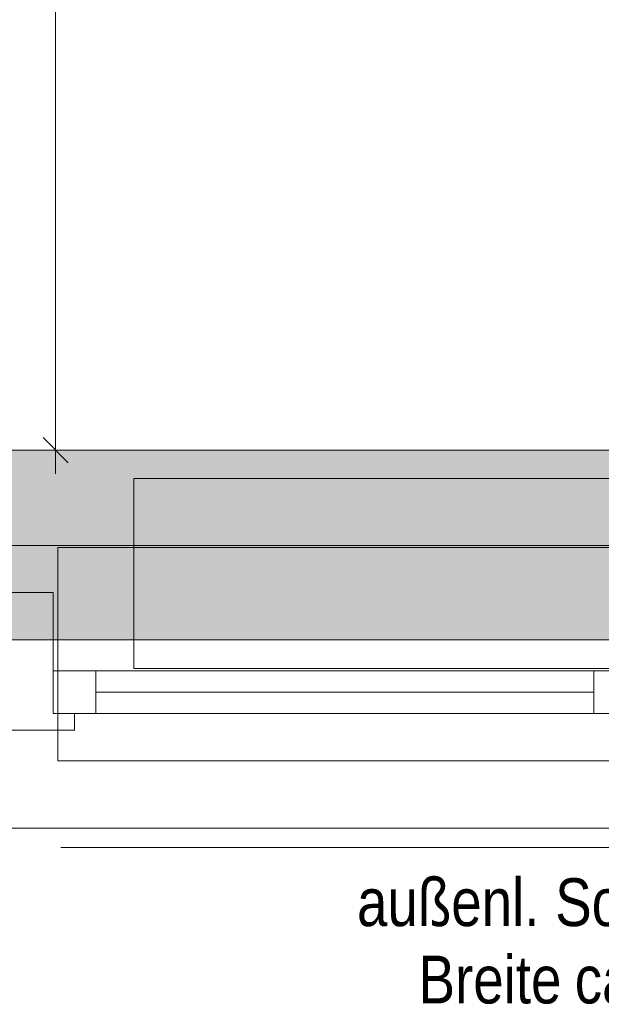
# Model space of a CAD drawing. Extents: x -620 to 300, y 62 to 1112.
# Tile 33 of 88: x -183 to -159, y 590 to 632. Entities that reach past the tile are written whole.
import ezdxf
from ezdxf.lldxf.tags import DXFTag

# ---------------------------------------------------------------- set-up
doc = ezdxf.new("R2010")
doc.units = 0
doc.layers.get('0').update_dxf_attribs({"lineweight": 13})
for name, color, linetype, lineweight, true_color in [('30 -33 Aussenwände- 7 Fassade_ Elemente', 7, 'Continuous', 9, 0x00aacc), ('30 -35 Decken- 1 Konstruktion-Träger- Stahlbeton', 7, 'grob-A06G9RP38I', 13, 0x33aa00), ('70 -72 Beschriftung- 1 Beschriftung allgemein', 7, 'Continuous', 9, 0xff6633), ('70 -76 Bemaßung- 2 Allgemein', 9, 'Continuous', 5, 0x808080), ('iwb_Schraffur_Unterzug', 7, 'Continuous', 5, 0xffffcc)]:
    doc.layers.add(name, color=color, linetype=linetype, lineweight=lineweight, true_color=true_color)
doc.layers.add('70 -71 Achsen- 1 Gebäudeachsen', color=7, linetype='STRICHPUNKT2-A06G9RP48I', lineweight=18)
doc.styles.get("Standard").update_dxf_attribs({"font": 'ARIALN.TTF'})
tags = doc.linetypes.add('grob-A06G9RP38I', pattern=[14, 3, -8, 3]).pattern_tags.tags
tags[8:9] = [DXFTag(74, 4), DXFTag(75, 0), DXFTag(340, '0'), DXFTag(46, 0.0), DXFTag(50, 0.0), DXFTag(44, 0.0), DXFTag(45, 0.0)]
tags[6:7] = [DXFTag(74, 4), DXFTag(75, 0), DXFTag(340, '0'), DXFTag(46, 0.0), DXFTag(50, 0.0), DXFTag(44, 0.0), DXFTag(45, 0.0)]
tags[4:5] = [DXFTag(74, 4), DXFTag(75, 0), DXFTag(340, '0'), DXFTag(46, 0.0), DXFTag(50, 0.0), DXFTag(44, 0.0), DXFTag(45, 0.0)]
tags = doc.linetypes.add('STRICHPUNKT2-A06G9RP48I', pattern=[12.7, 6.35, -3.175, 0, -3.175]).pattern_tags.tags
tags[10:11] = [DXFTag(74, 4), DXFTag(75, 0), DXFTag(340, '0'), DXFTag(46, 0.0), DXFTag(50, 0.0), DXFTag(44, 0.0), DXFTag(45, 0.0)]
tags[8:9] = [DXFTag(74, 4), DXFTag(75, 0), DXFTag(340, '0'), DXFTag(46, 0.0), DXFTag(50, 0.0), DXFTag(44, 0.0), DXFTag(45, 0.0)]
tags[6:7] = [DXFTag(74, 4), DXFTag(75, 0), DXFTag(340, '0'), DXFTag(46, 0.0), DXFTag(50, 0.0), DXFTag(44, 0.0), DXFTag(45, 0.0)]
tags[4:5] = [DXFTag(74, 4), DXFTag(75, 0), DXFTag(340, '0'), DXFTag(46, 0.0), DXFTag(50, 0.0), DXFTag(44, 0.0), DXFTag(45, 0.0)]

# ---------------------------------------------------------------- blocks, each defined once
blk = doc.blocks.new('Referenz-A06G9RP68I')
at = {"layer": '30 -33 Aussenwände- 7 Fassade_ Elemente', "color": 0, "linetype": 'Continuous', "lineweight": -2, "ltscale": 0.13}
for p, q in [((-130.647, 613.634), (-286.647, 613.634)), ((-181.847, 607.634), (-184.247, 607.634)), ((-181.847, 602.534), (-181.847, 607.634)), ((-181.847, 604.334), (-157.447, 604.334)), ((-181.847, 602.534), (-181.847, 604.334)), ((-181.847, 602.534), (-181.847, 604.334)), ((-181.847, 604.334), (-180.047, 604.334)), ((-180.047, 604.334), (-180.047, 602.534)), ((-159.047, 604.334), (-157.447, 604.334)), ((-159.047, 602.534), (-159.047, 604.334)), ((-159.047, 603.434), (-180.047, 603.434)), ((-157.447, 602.534), (-181.847, 602.534)), ((-180.047, 602.534), (-181.847, 602.534)), ((-180.947, 602.534), (-181.847, 602.534)), ((-180.947, 601.834), (-180.947, 602.534)), ((-157.447, 602.534), (-159.047, 602.534)), ((-185.147, 601.834), (-180.947, 601.834)), ((-289.747, 597.694), (-127.547, 597.694))]:
    blk.add_line(p, q, dxfattribs=at)
at = {"layer": '30 -33 Aussenwände- 7 Fassade_ Elemente', "color": 0, "linetype": 'grob-A06G9RP38I', "lineweight": -2, "ltscale": 0.13}
for p, q in [((-178.447, 612.434), (-136.447, 612.434)), ((-178.447, 604.434), (-178.447, 612.434)), ((-136.447, 604.434), (-178.447, 604.434))]:
    blk.add_line(p, q, dxfattribs=at)
at = {"layer": '30 -33 Aussenwände- 7 Fassade_ Elemente', "color": 0, "lineweight": -2}
for p, q in [((-181.647, 609.534), (-181.647, 604.334)), ((-157.447, 609.534), (-181.647, 609.534)), ((-180.047, 604.334), (-181.647, 604.334)), ((-181.647, 604.334), (-181.647, 602.534)), ((-180.047, 602.534), (-180.047, 604.334)), ((-180.047, 604.334), (-159.047, 604.334)), ((-159.047, 604.334), (-157.447, 604.334)), ((-159.047, 604.334), (-159.047, 602.534)), ((-180.047, 603.434), (-159.047, 603.434)), ((-181.647, 602.534), (-180.047, 602.534)), ((-181.647, 600.534), (-181.647, 602.534)), ((-159.047, 602.534), (-180.047, 602.534)), ((-157.447, 602.534), (-159.047, 602.534)), ((-157.447, 600.534), (-181.647, 600.534))]:
    blk.add_line(p, q, dxfattribs=at)
at = {"layer": '30 -35 Decken- 1 Konstruktion-Träger- Stahlbeton', "color": 0, "lineweight": -2}
for p, q in [((-452.147, 613.634), (34.853, 613.634)), ((-452.147, 605.634), (34.853, 605.634))]:
    blk.add_line(p, q, dxfattribs=at)
at = {"layer": '70 -71 Achsen- 1 Gebäudeachsen', "color": 0, "linetype": 'STRICHPUNKT2-A06G9RP48I', "lineweight": -2, "ltscale": 0.13}
blk.add_line((-539.606, 609.614), (75.885, 609.614), dxfattribs=at)
at = {"layer": '70 -72 Beschriftung- 1 Beschriftung allgemein', "color": 0, "linetype": 'Continuous', "lineweight": -2, "ltscale": 0.13}
blk.add_line((-181.525, 596.888), (-134.525, 596.888), dxfattribs=at)
at = {"layer": '70 -76 Bemaßung- 2 Allgemein', "color": 0, "linetype": 'Continuous', "lineweight": -2, "ltscale": 0.13}
for p, q in [((-181.747, 614.695), (-181.747, 766.074)), ((-181.747, 612.634), (-181.747, 614.695)), ((-181.216, 613.104), (-182.278, 614.165)), ((-184.247, 613.634), (-180.747, 613.634))]:
    blk.add_line(p, q, dxfattribs=at)
at = {"layer": '70 -72 Beschriftung- 1 Beschriftung allgemein', "color": 0, "linetype": 'Continuous', "lineweight": -2, "ltscale": 0.13, "char_height": 2.01377, "attachment_point": 1}
for s, insert in [('{\\fArial Narrow;außenl.}', (-169.033, 595.588)), ('{\\fArial Narrow;Sonnenschutz}', (-160.673, 595.588)), ('{\\fArial Narrow;Breite}', (-166.436, 592.326)), ('{\\fArial Narrow;ca.}', (-159.85, 592.326))]:
    blk.add_mtext(s, dxfattribs=dict(at, insert=insert))
blk = doc.blocks.new('Referenz-A06G9RP88I')
at = {"layer": 'iwb_Schraffur_Unterzug', "linetype": 'Continuous', "ltscale": 0.13}
for points in [[(-539.606, 613.614), (75.885, 613.614), (75.885, 609.463)], [(-539.606, 613.614), (75.885, 609.463), (-539.606, 611.96)], [(-539.606, 611.96), (75.885, 609.463), (75.885, 605.614)], [(-539.606, 611.96), (75.885, 605.614), (-539.606, 605.614)]]:
    blk.add_solid(points, dxfattribs=at)

msp = doc.modelspace()

# ---------------------------------------------------------------- block references
at = {"color": 8, "lineweight": 13, "ltscale": 0.13, "true_color": 0x808080}
msp.add_blockref('Referenz-A06G9RP68I', (0, 0), dxfattribs=at)
at = {"color": 8, "lineweight": 25, "ltscale": 0.25, "true_color": 0x808080}
msp.add_blockref('Referenz-A06G9RP88I', (0, 0), dxfattribs=at)

doc.saveas('drawing.dxf')
